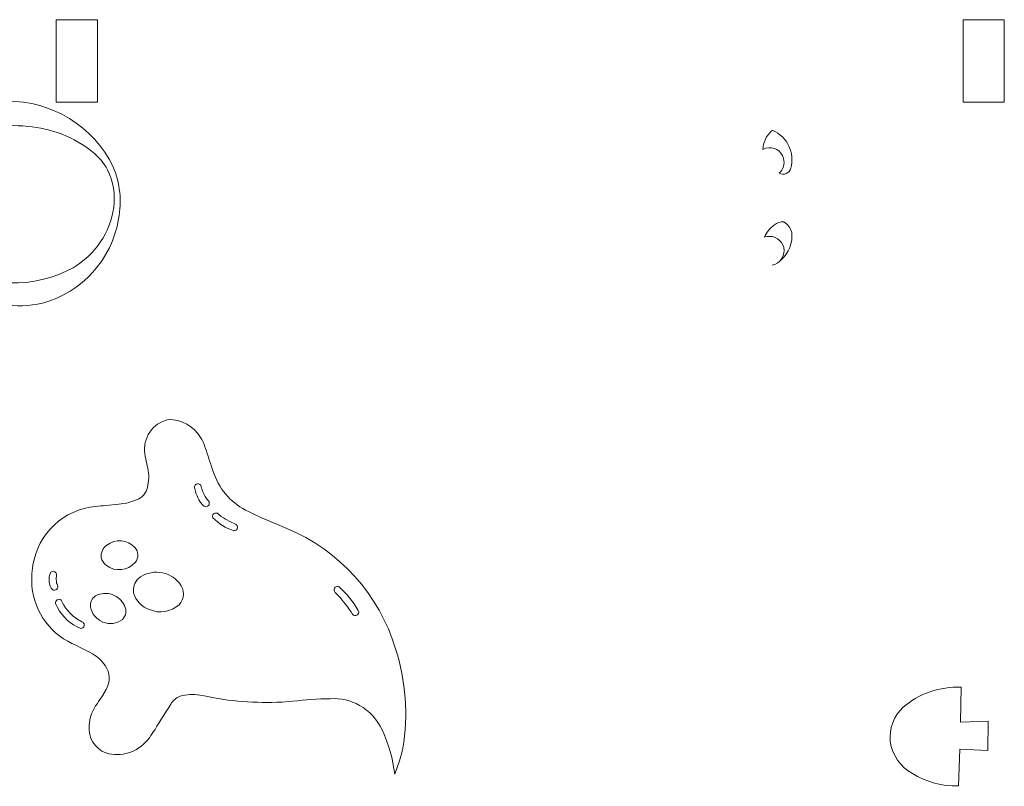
# Model space of a CAD drawing. Header units: millimetres. Extents: x -357 to 413, y -199 to 390.
# Tile 94 of 256: x -128 to -56, y 42 to 97. Entities that reach past the tile are written whole.
import ezdxf

# ---------------------------------------------------------------- set-up
doc = ezdxf.new("R2010")
doc.units = ezdxf.units.MM
doc.header["$MEASUREMENT"] = 0
doc.layers.add('Layer 1', color=7, linetype='Continuous')

msp = doc.modelspace()

# ---------------------------------------------------------------- linework, layer by layer
at = {"layer": 'Layer 1', "color": 173, "lineweight": 0}
for points in [[(-125.0662, 97.4875), (-125.0662, 97.4875), (-125.0662, 91.4875), (-125.0662, 91.4875), (-125.0662, 91.4875), (-125.0662, 91.4875), (-122.0662, 91.4875), (-122.0662, 91.4875), (-122.0662, 91.4875), (-122.0662, 91.4875), (-122.0662, 97.4875), (-122.0662, 97.4875), (-122.0662, 97.4875), (-122.0662, 97.4875), (-125.0662, 97.4875), (-125.0662, 97.4875)], [(-59.0663, 97.4875), (-59.0663, 97.4875), (-59.0663, 91.4875), (-59.0663, 91.4875), (-59.0663, 91.4875), (-59.0663, 91.4875), (-56.0663, 91.4875), (-56.0663, 91.4875), (-56.0663, 91.4875), (-56.0663, 91.4875), (-56.0663, 97.4875), (-56.0663, 97.4875), (-56.0663, 97.4875), (-56.0663, 97.4875), (-59.0663, 97.4875), (-59.0663, 97.4875)]]:
    msp.add_open_spline(points, degree=3, knots=[0, 0, 0, 0, 0.2, 0.2, 0.2, 0.2, 0.4, 0.4, 0.4, 0.4, 0.6, 0.6, 0.6, 0.6, 1, 1, 1, 1], dxfattribs=at)
at = {"layer": 'Layer 1', "color": 140, "lineweight": 0}
for points, knots in [([(-135.4671, 83.1372), (-135.1669, 81.6703), (-134.2418, 80.4074), (-132.9343, 79.6775), (-132.9343, 79.6775), (-130.1643, 77.9714), (-126.6932, 77.8787), (-123.8362, 79.4348), (-123.8362, 79.4348), (-122.239, 80.3784), (-121.15, 81.9891), (-120.8699, 83.823), (-120.8699, 83.823), (-120.7548, 84.7642), (-120.9109, 85.7189), (-121.3211, 86.5737), (-121.3211, 86.5737), (-121.5882, 87.0662), (-121.9537, 87.4983), (-122.395, 87.8433), (-122.395, 87.8433), (-123.7462, 88.9425), (-125.4023, 89.6006), (-127.1394, 89.7285), (-127.1394, 89.7285), (-128.955, 89.9332), (-130.7883, 89.5522), (-132.3716, 88.6404), (-132.3716, 88.6404), (-133.6054, 87.8761), (-134.4191, 86.5874), (-134.5779, 85.1448), (-134.5779, 85.1448), (-134.6521, 84.1533), (-134.3323, 83.1731), (-133.6878, 82.416), (-133.6878, 82.416), (-133.2757, 81.9879), (-132.7427, 81.6958), (-132.1599, 81.5796), (-132.1599, 81.5796), (-131.5154, 81.5015), (-130.9131, 81.9152), (-130.7569, 82.5454), (-130.7569, 82.5454), (-130.5328, 83.2179), (-130.8148, 83.9548), (-131.4307, 84.3057), (-131.4307, 84.3057), (-131.7353, 84.4235), (-132.0814, 84.3311), (-132.2844, 84.0752), (-132.2844, 84.0752), (-132.5349, 83.7456), (-132.5679, 83.299), (-132.3653, 82.938), (-132.3653, 82.938), (-132.3153, 82.9159), (-132.2617, 82.903), (-132.2071, 82.9026), (-132.2071, 82.9026), (-132.015, 83.0494), (-131.8705, 83.249), (-131.7876, 83.4761), (-131.7876, 83.4761), (-131.7876, 83.4761), (-131.7071, 83.6416), (-131.7071, 83.6416), (-131.7071, 83.6416), (-131.7071, 83.6416), (-131.6521, 83.6111), (-131.6521, 83.6111), (-131.6521, 83.6111), (-131.6521, 83.6111), (-131.6021, 83.5747), (-131.6021, 83.5747), (-131.6021, 83.5747), (-131.6021, 83.5747), (-131.5581, 83.5313), (-131.5581, 83.5313), (-131.5581, 83.5313), (-131.4285, 83.3907), (-131.4014, 83.1866), (-131.4727, 83.0093), (-131.4727, 83.0093), (-131.6575, 82.757), (-131.947, 82.6021), (-132.2593, 82.5857), (-132.2593, 82.5857), (-132.7321, 82.6783), (-133.0911, 83.0659), (-133.1453, 83.5447), (-133.1453, 83.5447), (-133.1693, 83.7976), (-133.0644, 84.0449), (-132.8716, 84.2105), (-132.8716, 84.2105), (-132.6475, 84.462), (-132.3643, 84.6543), (-132.0464, 84.7659), (-132.0464, 84.7659), (-131.0871, 84.8929), (-130.1646, 84.3502), (-129.8096, 83.45), (-129.8096, 83.45), (-129.6156, 82.8101), (-129.8504, 82.1185), (-130.3921, 81.7266), (-130.3921, 81.7266), (-131.2339, 81.0153), (-132.4544, 80.9762), (-133.3389, 81.6335), (-133.3389, 81.6335), (-134.6169, 82.4838), (-135.3095, 83.9795), (-135.1311, 85.5042), (-135.1311, 85.5042), (-135.0285, 86.8215), (-134.4892, 88.0669), (-133.5994, 89.0437), (-133.5994, 89.0437), (-132.3725, 90.536), (-130.5766, 91.4468), (-128.6477, 91.5552), (-128.6477, 91.5552), (-125.3682, 91.5951), (-122.3608, 89.7388), (-120.926, 86.7896), (-120.926, 86.7896), (-120.4146, 85.5935), (-120.2759, 84.271), (-120.5283, 82.9949), (-120.5283, 82.9949), (-121.0085, 80.0383), (-123.178, 77.6388), (-126.0713, 76.864), (-126.0713, 76.864), (-127.9727, 76.4342), (-129.9666, 76.7352), (-131.656, 77.7078), (-131.656, 77.7078), (-133.7061, 78.8246), (-135.2107, 80.7308), (-135.8196, 82.9846), (-135.8196, 82.9846), (-135.8196, 82.9846), (-135.4671, 83.1372), (-135.4671, 83.1372)], [0, 0, 0, 0, 0.0263158, 0.0263158, 0.0263158, 0.0263158, 0.0526316, 0.0526316, 0.0526316, 0.0526316, 0.0789474, 0.0789474, 0.0789474, 0.0789474, 0.1052632, 0.1052632, 0.1052632, 0.1052632, 0.1315789, 0.1315789, 0.1315789, 0.1315789, 0.1578947, 0.1578947, 0.1578947, 0.1578947, 0.1842105, 0.1842105, 0.1842105, 0.1842105, 0.2105263, 0.2105263, 0.2105263, 0.2105263, 0.2368421, 0.2368421, 0.2368421, 0.2368421, 0.2631579, 0.2631579, 0.2631579, 0.2631579, 0.2894737, 0.2894737, 0.2894737, 0.2894737, 0.3157895, 0.3157895, 0.3157895, 0.3157895, 0.3421053, 0.3421053, 0.3421053, 0.3421053, 0.3684211, 0.3684211, 0.3684211, 0.3684211, 0.3947368, 0.3947368, 0.3947368, 0.3947368, 0.4210526, 0.4210526, 0.4210526, 0.4210526, 0.4473684, 0.4473684, 0.4473684, 0.4473684, 0.4736842, 0.4736842, 0.4736842, 0.4736842, 0.5, 0.5, 0.5, 0.5, 0.5263158, 0.5263158, 0.5263158, 0.5263158, 0.5526316, 0.5526316, 0.5526316, 0.5526316, 0.5789474, 0.5789474, 0.5789474, 0.5789474, 0.6052632, 0.6052632, 0.6052632, 0.6052632, 0.6315789, 0.6315789, 0.6315789, 0.6315789, 0.6578947, 0.6578947, 0.6578947, 0.6578947, 0.6842105, 0.6842105, 0.6842105, 0.6842105, 0.7105263, 0.7105263, 0.7105263, 0.7105263, 0.7368421, 0.7368421, 0.7368421, 0.7368421, 0.7631579, 0.7631579, 0.7631579, 0.7631579, 0.7894737, 0.7894737, 0.7894737, 0.7894737, 0.8157895, 0.8157895, 0.8157895, 0.8157895, 0.8421053, 0.8421053, 0.8421053, 0.8421053, 0.8684211, 0.8684211, 0.8684211, 0.8684211, 0.8947368, 0.8947368, 0.8947368, 0.8947368, 0.9210526, 0.9210526, 0.9210526, 0.9210526, 0.9473684, 0.9473684, 0.9473684, 0.9473684, 1, 1, 1, 1]), ([(-73.5335, 88.1039), (-73.5335, 88.1039), (-73.4203, 88.14), (-73.4203, 88.14), (-73.4203, 88.14), (-72.8602, 88.2854), (-72.287, 87.9552), (-72.1317, 87.3978), (-72.1317, 87.3978), (-72.0239, 87.0071), (-72.1483, 86.5892), (-72.4518, 86.3204), (-72.4518, 86.3204), (-72.2929, 86.2367), (-72.1049, 86.2285), (-71.9395, 86.2983), (-71.9395, 86.2983), (-71.7741, 86.3682), (-71.6488, 86.5085), (-71.5987, 86.681), (-71.5987, 86.681), (-71.3006, 87.7944), (-71.8547, 88.9595), (-72.9063, 89.4313), (-72.9063, 89.4313), (-72.941, 89.4384), (-72.9748, 89.4244), (-73.0025, 89.4025), (-73.0025, 89.4025), (-73.3828, 89.0514), (-73.614, 88.5679), (-73.6485, 88.0514), (-73.6485, 88.0514), (-73.6485, 88.0514), (-73.5335, 88.1039), (-73.5335, 88.1039)], [0, 0, 0, 0, 0.1, 0.1, 0.1, 0.1, 0.2, 0.2, 0.2, 0.2, 0.3, 0.3, 0.3, 0.3, 0.4, 0.4, 0.4, 0.4, 0.5, 0.5, 0.5, 0.5, 0.6, 0.6, 0.6, 0.6, 0.7, 0.7, 0.7, 0.7, 0.8, 0.8, 0.8, 0.8, 1, 1, 1, 1]), ([(-73.3456, 81.7076), (-73.3456, 81.7076), (-73.1527, 81.7255), (-73.1527, 81.7255), (-73.1527, 81.7255), (-72.5814, 81.728), (-72.1115, 81.2764), (-72.0912, 80.7054), (-72.0912, 80.7054), (-72.0821, 80.1863), (-72.4425, 79.7336), (-72.9505, 79.6263), (-72.9505, 79.6263), (-72.697, 79.6742), (-72.4702, 79.8146), (-72.3146, 80.0204), (-72.3146, 80.0204), (-71.7345, 80.5117), (-71.4431, 81.2636), (-71.5404, 82.0175), (-71.5404, 82.0175), (-71.6231, 82.3347), (-71.8279, 82.6063), (-72.11, 82.7733), (-72.11, 82.7733), (-72.3611, 82.8025), (-72.6125, 82.722), (-72.8004, 82.5529), (-72.8004, 82.5529), (-73.1217, 82.3283), (-73.3736, 82.0181), (-73.5272, 81.6574), (-73.5272, 81.6574), (-73.5272, 81.6574), (-73.3456, 81.7076), (-73.3456, 81.7076)], [0, 0, 0, 0, 0.1, 0.1, 0.1, 0.1, 0.2, 0.2, 0.2, 0.2, 0.3, 0.3, 0.3, 0.3, 0.4, 0.4, 0.4, 0.4, 0.5, 0.5, 0.5, 0.5, 0.6, 0.6, 0.6, 0.6, 0.7, 0.7, 0.7, 0.7, 0.8, 0.8, 0.8, 0.8, 1, 1, 1, 1]), ([(-126.8418, 57.0021), (-126.8226, 57.267), (-126.7936, 57.5311), (-126.7549, 57.7938), (-126.7549, 57.7938), (-126.3999, 60.1019), (-124.5153, 61.869), (-122.1892, 62.0753), (-122.1892, 62.0753), (-121.9453, 62.1046), (-121.7007, 62.1268), (-121.4556, 62.1422), (-121.4556, 62.1422), (-121.4556, 62.1422), (-120.5146, 62.2299), (-120.5146, 62.2299), (-120.5146, 62.2299), (-120.0085, 62.2855), (-119.5142, 62.4198), (-119.0496, 62.6281), (-119.0496, 62.6281), (-118.6884, 62.8359), (-118.4435, 63.2), (-118.3901, 63.6132), (-118.3901, 63.6132), (-118.295, 64.0839), (-118.3124, 64.5703), (-118.4397, 65.0333), (-118.4397, 65.0333), (-118.4815, 65.2592), (-118.5298, 65.4836), (-118.5845, 65.7067), (-118.5845, 65.7067), (-118.5845, 65.7067), (-118.6169, 65.8954), (-118.6169, 65.8954), (-118.6169, 65.8954), (-118.791, 67.0468), (-118.0459, 68.1371), (-116.9099, 68.3929), (-116.9099, 68.3929), (-115.947, 68.4251), (-115.0447, 67.9242), (-114.5625, 67.0902), (-114.5625, 67.0902), (-114.4427, 66.9027), (-114.3425, 66.7034), (-114.2644, 66.495), (-114.2644, 66.495), (-114.0921, 65.985), (-113.9224, 65.4721), (-113.7568, 64.9598), (-113.7568, 64.9598), (-113.7568, 64.9598), (-113.5581, 64.423), (-113.5581, 64.423), (-113.5581, 64.423), (-113.1266, 63.2174), (-112.227, 62.2369), (-111.063, 61.7033), (-111.063, 61.7033), (-110.6907, 61.5077), (-110.3093, 61.3298), (-109.9202, 61.1703), (-109.9202, 61.1703), (-109.9202, 61.1703), (-108.2773, 60.4818), (-108.2773, 60.4818), (-108.2773, 60.4818), (-104.4615, 58.89), (-101.5589, 55.6729), (-100.3665, 51.714), (-100.3665, 51.714), (-99.6136, 49.3798), (-99.4307, 46.8995), (-99.8328, 44.4801), (-99.8328, 44.4801), (-99.8944, 44.2008), (-99.9709, 43.9251), (-100.0618, 43.6539), (-100.0618, 43.6539), (-100.0618, 43.6539), (-100.4263, 42.5883), (-100.4263, 42.5883), (-100.4263, 42.5883), (-100.5558, 43.7077), (-100.8644, 44.799), (-101.3403, 45.8204), (-101.3403, 45.8204), (-101.6983, 46.5674), (-102.2734, 47.1887), (-102.9907, 47.6029), (-102.9907, 47.6029), (-103.6393, 47.9641), (-104.3776, 48.1326), (-105.1186, 48.0878), (-105.1186, 48.0878), (-106.0307, 48.0779), (-106.9414, 48.0161), (-107.8464, 47.9027), (-107.8464, 47.9027), (-107.8464, 47.9027), (-108.6548, 47.8463), (-108.6548, 47.8463), (-108.6548, 47.8463), (-110.5432, 47.7498), (-112.4362, 47.8987), (-114.2864, 48.2892), (-114.2864, 48.2892), (-114.2864, 48.2892), (-114.6118, 48.34), (-114.6118, 48.34), (-114.6118, 48.34), (-115.0884, 48.4309), (-115.5799, 48.4042), (-116.0439, 48.2626), (-116.0439, 48.2626), (-116.3336, 48.156), (-116.5776, 47.9522), (-116.7309, 47.6842), (-116.7309, 47.6842), (-117.1231, 47.0802), (-117.5034, 46.4688), (-117.8718, 45.85), (-117.8718, 45.85), (-118.0126, 45.6525), (-118.1498, 45.4525), (-118.2837, 45.2501), (-118.2837, 45.2501), (-118.2837, 45.2501), (-118.4175, 45.0787), (-118.4175, 45.0787), (-118.4175, 45.0787), (-119.1496, 44.1908), (-120.3387, 43.8231), (-121.4448, 44.1408), (-121.4448, 44.1408), (-122.2555, 44.4447), (-122.7559, 45.2606), (-122.6614, 46.1212), (-122.6614, 46.1212), (-122.6404, 46.7111), (-122.4322, 47.2789), (-122.0659, 47.7416), (-122.0659, 47.7416), (-121.9449, 47.9285), (-121.8218, 48.1141), (-121.6968, 48.2982), (-121.6968, 48.2982), (-121.6968, 48.2982), (-121.4292, 48.7555), (-121.4292, 48.7555), (-121.4292, 48.7555), (-121.1024, 49.2988), (-121.1342, 49.9851), (-121.508, 50.4972), (-121.508, 50.4972), (-121.7299, 50.8547), (-122.0436, 51.1461), (-122.416, 51.3419), (-122.416, 51.3419), (-122.909, 51.6237), (-123.4159, 51.8805), (-123.935, 52.1107), (-123.935, 52.1107), (-123.935, 52.1107), (-124.219, 52.2682), (-124.219, 52.2682), (-124.219, 52.2682), (-125.9267, 53.2147), (-126.9449, 55.0524), (-126.8418, 57.0021)], [0, 0, 0, 0, 0.0227273, 0.0227273, 0.0227273, 0.0227273, 0.0454545, 0.0454545, 0.0454545, 0.0454545, 0.0681818, 0.0681818, 0.0681818, 0.0681818, 0.0909091, 0.0909091, 0.0909091, 0.0909091, 0.1136364, 0.1136364, 0.1136364, 0.1136364, 0.1363636, 0.1363636, 0.1363636, 0.1363636, 0.1590909, 0.1590909, 0.1590909, 0.1590909, 0.1818182, 0.1818182, 0.1818182, 0.1818182, 0.2045455, 0.2045455, 0.2045455, 0.2045455, 0.2272727, 0.2272727, 0.2272727, 0.2272727, 0.25, 0.25, 0.25, 0.25, 0.2727273, 0.2727273, 0.2727273, 0.2727273, 0.2954545, 0.2954545, 0.2954545, 0.2954545, 0.3181818, 0.3181818, 0.3181818, 0.3181818, 0.3409091, 0.3409091, 0.3409091, 0.3409091, 0.3636364, 0.3636364, 0.3636364, 0.3636364, 0.3863636, 0.3863636, 0.3863636, 0.3863636, 0.4090909, 0.4090909, 0.4090909, 0.4090909, 0.4318182, 0.4318182, 0.4318182, 0.4318182, 0.4545455, 0.4545455, 0.4545455, 0.4545455, 0.4772727, 0.4772727, 0.4772727, 0.4772727, 0.5, 0.5, 0.5, 0.5, 0.5227273, 0.5227273, 0.5227273, 0.5227273, 0.5454545, 0.5454545, 0.5454545, 0.5454545, 0.5681818, 0.5681818, 0.5681818, 0.5681818, 0.5909091, 0.5909091, 0.5909091, 0.5909091, 0.6136364, 0.6136364, 0.6136364, 0.6136364, 0.6363636, 0.6363636, 0.6363636, 0.6363636, 0.6590909, 0.6590909, 0.6590909, 0.6590909, 0.6818182, 0.6818182, 0.6818182, 0.6818182, 0.7045455, 0.7045455, 0.7045455, 0.7045455, 0.7272727, 0.7272727, 0.7272727, 0.7272727, 0.75, 0.75, 0.75, 0.75, 0.7727273, 0.7727273, 0.7727273, 0.7727273, 0.7954545, 0.7954545, 0.7954545, 0.7954545, 0.8181818, 0.8181818, 0.8181818, 0.8181818, 0.8409091, 0.8409091, 0.8409091, 0.8409091, 0.8636364, 0.8636364, 0.8636364, 0.8636364, 0.8863636, 0.8863636, 0.8863636, 0.8863636, 0.9090909, 0.9090909, 0.9090909, 0.9090909, 0.9318182, 0.9318182, 0.9318182, 0.9318182, 0.9545455, 0.9545455, 0.9545455, 0.9545455, 1, 1, 1, 1]), ([(-114.9997, 63.4237), (-114.9101, 63.0239), (-114.7463, 62.6445), (-114.5164, 62.3055), (-114.5164, 62.3055), (-114.4332, 62.1925), (-114.3196, 62.1061), (-114.1907, 62.0509), (-114.1907, 62.0509), (-114.0834, 62.0513), (-113.985, 62.1099), (-113.9326, 62.2035), (-113.9326, 62.2035), (-113.8921, 62.3453), (-113.9541, 62.4928), (-114.0747, 62.5773), (-114.0747, 62.5773), (-114.0747, 62.5773), (-114.2226, 62.7938), (-114.2226, 62.7938), (-114.2226, 62.7938), (-114.3638, 63.0529), (-114.472, 63.3286), (-114.5444, 63.6146), (-114.5444, 63.6146), (-114.5444, 63.6146), (-114.6172, 63.6818), (-114.6172, 63.6818), (-114.6172, 63.6818), (-114.7214, 63.7578), (-114.8655, 63.7295), (-114.9455, 63.6283), (-114.9455, 63.6283), (-114.9684, 63.6001), (-114.9849, 63.5675), (-114.9963, 63.5331), (-114.9963, 63.5331), (-115.0059, 63.4974), (-115.0057, 63.4602), (-114.9997, 63.4237)], [0, 0, 0, 0, 0.0909091, 0.0909091, 0.0909091, 0.0909091, 0.1818182, 0.1818182, 0.1818182, 0.1818182, 0.2727273, 0.2727273, 0.2727273, 0.2727273, 0.3636364, 0.3636364, 0.3636364, 0.3636364, 0.4545455, 0.4545455, 0.4545455, 0.4545455, 0.5454545, 0.5454545, 0.5454545, 0.5454545, 0.6363636, 0.6363636, 0.6363636, 0.6363636, 0.7272727, 0.7272727, 0.7272727, 0.7272727, 0.8181818, 0.8181818, 0.8181818, 0.8181818, 1, 1, 1, 1]), ([(-113.6824, 61.296), (-113.6824, 61.296), (-113.6658, 61.2477), (-113.6658, 61.2477), (-113.6658, 61.2477), (-113.238, 60.8232), (-112.7179, 60.5034), (-112.1462, 60.3129), (-112.1462, 60.3129), (-112.1462, 60.3129), (-112.0915, 60.3163), (-112.0915, 60.3163), (-112.0915, 60.3163), (-112.0915, 60.3163), (-112.0388, 60.3292), (-112.0388, 60.3292), (-112.0388, 60.3292), (-112.0388, 60.3292), (-111.9897, 60.3517), (-111.9897, 60.3517), (-111.9897, 60.3517), (-111.9897, 60.3517), (-111.9458, 60.3842), (-111.9458, 60.3842), (-111.9458, 60.3842), (-111.8699, 60.4608), (-111.8478, 60.5784), (-111.9009, 60.6718), (-111.9009, 60.6718), (-111.9009, 60.6718), (-111.9617, 60.7562), (-111.9617, 60.7562), (-111.9617, 60.7562), (-112.0978, 60.839), (-112.2418, 60.9078), (-112.3914, 60.9625), (-112.3914, 60.9625), (-112.3914, 60.9625), (-112.7417, 61.1532), (-112.7417, 61.1532), (-112.7417, 61.1532), (-112.9499, 61.2798), (-113.1488, 61.421), (-113.3374, 61.5753), (-113.3374, 61.5753), (-113.3374, 61.5753), (-113.4321, 61.5936), (-113.4321, 61.5936), (-113.4321, 61.5936), (-113.4321, 61.5936), (-113.4814, 61.5905), (-113.4814, 61.5905), (-113.4814, 61.5905), (-113.4814, 61.5905), (-113.5288, 61.5773), (-113.5288, 61.5773), (-113.5288, 61.5773), (-113.6421, 61.5321), (-113.7118, 61.4143), (-113.6824, 61.296)], [0, 0, 0, 0, 0.0625, 0.0625, 0.0625, 0.0625, 0.125, 0.125, 0.125, 0.125, 0.1875, 0.1875, 0.1875, 0.1875, 0.25, 0.25, 0.25, 0.25, 0.3125, 0.3125, 0.3125, 0.3125, 0.375, 0.375, 0.375, 0.375, 0.4375, 0.4375, 0.4375, 0.4375, 0.5, 0.5, 0.5, 0.5, 0.5625, 0.5625, 0.5625, 0.5625, 0.625, 0.625, 0.625, 0.625, 0.6875, 0.6875, 0.6875, 0.6875, 0.75, 0.75, 0.75, 0.75, 0.8125, 0.8125, 0.8125, 0.8125, 0.875, 0.875, 0.875, 0.875, 1, 1, 1, 1]), ([(-121.7869, 58.3666), (-121.7394, 58.1303), (-121.6045, 57.9208), (-121.4101, 57.7782), (-121.4101, 57.7782), (-120.7606, 57.2975), (-119.8514, 57.3932), (-119.3147, 57.9972), (-119.3147, 57.9972), (-119.0536, 58.3206), (-119.0609, 58.7858), (-119.3381, 59.0953), (-119.3381, 59.0953), (-119.8696, 59.669), (-120.7515, 59.7415), (-121.3689, 59.2616), (-121.3689, 59.2616), (-121.6664, 59.066), (-121.8295, 58.7201), (-121.7869, 58.3666)], [0, 0, 0, 0, 0.1666667, 0.1666667, 0.1666667, 0.1666667, 0.3333333, 0.3333333, 0.3333333, 0.3333333, 0.5, 0.5, 0.5, 0.5, 0.6666667, 0.6666667, 0.6666667, 0.6666667, 1, 1, 1, 1]), ([(-125.5652, 56.6266), (-125.5781, 56.391), (-125.4843, 56.163), (-125.3152, 55.9984), (-125.3152, 55.9984), (-125.3152, 55.9984), (-125.251, 55.9774), (-125.251, 55.9774), (-125.251, 55.9774), (-125.251, 55.9774), (-125.1826, 55.9757), (-125.1826, 55.9757), (-125.1826, 55.9757), (-125.1187, 55.989), (-125.0615, 56.0216), (-125.0117, 56.0636), (-125.0117, 56.0636), (-125.0117, 56.0636), (-124.9707, 56.1349), (-124.9707, 56.1349), (-124.9707, 56.1349), (-124.9707, 56.1349), (-124.9502, 56.213), (-124.9502, 56.213), (-124.9502, 56.213), (-124.9481, 56.3099), (-124.9773, 56.4052), (-125.0312, 56.4857), (-125.0312, 56.4857), (-125.0312, 56.4857), (-125.0539, 56.6456), (-125.0539, 56.6456), (-125.0539, 56.6456), (-125.0682, 56.8065), (-125.0624, 56.9684), (-125.0403, 57.1283), (-125.0403, 57.1283), (-125.0403, 57.1283), (-125.0681, 57.2206), (-125.0681, 57.2206), (-125.0681, 57.2206), (-125.1072, 57.2726), (-125.1571, 57.3154), (-125.2131, 57.3485), (-125.2131, 57.3485), (-125.2131, 57.3485), (-125.279, 57.3619), (-125.279, 57.3619), (-125.279, 57.3619), (-125.279, 57.3619), (-125.3445, 57.3544), (-125.3445, 57.3544), (-125.3445, 57.3544), (-125.3868, 57.3392), (-125.4244, 57.3145), (-125.4595, 57.2865), (-125.4595, 57.2865), (-125.5758, 57.0872), (-125.6157, 56.8517), (-125.5652, 56.6266)], [0, 0, 0, 0, 0.0625, 0.0625, 0.0625, 0.0625, 0.125, 0.125, 0.125, 0.125, 0.1875, 0.1875, 0.1875, 0.1875, 0.25, 0.25, 0.25, 0.25, 0.3125, 0.3125, 0.3125, 0.3125, 0.375, 0.375, 0.375, 0.375, 0.4375, 0.4375, 0.4375, 0.4375, 0.5, 0.5, 0.5, 0.5, 0.5625, 0.5625, 0.5625, 0.5625, 0.625, 0.625, 0.625, 0.625, 0.6875, 0.6875, 0.6875, 0.6875, 0.75, 0.75, 0.75, 0.75, 0.8125, 0.8125, 0.8125, 0.8125, 0.875, 0.875, 0.875, 0.875, 1, 1, 1, 1]), ([(-119.428, 55.7982), (-119.2756, 55.2183), (-118.8392, 54.7555), (-118.2693, 54.5692), (-118.2693, 54.5692), (-117.5469, 54.2623), (-116.7127, 54.3969), (-116.1233, 54.9152), (-116.1233, 54.9152), (-115.7083, 55.3538), (-115.6963, 56.036), (-116.0942, 56.4901), (-116.0942, 56.4901), (-116.4486, 56.9354), (-116.9663, 57.2205), (-117.532, 57.2821), (-117.532, 57.2821), (-118.0977, 57.3438), (-118.6646, 57.1769), (-119.1064, 56.8182), (-119.1064, 56.8182), (-119.3717, 56.5497), (-119.4931, 56.1701), (-119.428, 55.7982)], [0, 0, 0, 0, 0.1428571, 0.1428571, 0.1428571, 0.1428571, 0.2857143, 0.2857143, 0.2857143, 0.2857143, 0.4285714, 0.4285714, 0.4285714, 0.4285714, 0.5714286, 0.5714286, 0.5714286, 0.5714286, 0.7142857, 0.7142857, 0.7142857, 0.7142857, 1, 1, 1, 1]), ([(-104.821, 55.9056), (-104.821, 55.9056), (-104.7627, 55.8251), (-104.7627, 55.8251), (-104.7627, 55.8251), (-104.7627, 55.8251), (-104.3845, 55.4327), (-104.3845, 55.4327), (-104.3845, 55.4327), (-104.0644, 55.056), (-103.77, 54.6582), (-103.5034, 54.2418), (-103.5034, 54.2418), (-103.5034, 54.2418), (-103.4338, 54.1703), (-103.4338, 54.1703), (-103.4338, 54.1703), (-103.4338, 54.1703), (-103.3513, 54.1344), (-103.3513, 54.1344), (-103.3513, 54.1344), (-103.2329, 54.1108), (-103.1154, 54.1705), (-103.0596, 54.2775), (-103.0596, 54.2775), (-103.0296, 54.3554), (-103.0367, 54.4423), (-103.0796, 54.5138), (-103.0796, 54.5138), (-103.4653, 55.15), (-103.9377, 55.7295), (-104.4829, 56.2357), (-104.4829, 56.2357), (-104.5756, 56.2683), (-104.6774, 56.2537), (-104.7573, 56.1967), (-104.7573, 56.1967), (-104.8411, 56.1242), (-104.8696, 56.0051), (-104.821, 55.9056)], [0, 0, 0, 0, 0.0909091, 0.0909091, 0.0909091, 0.0909091, 0.1818182, 0.1818182, 0.1818182, 0.1818182, 0.2727273, 0.2727273, 0.2727273, 0.2727273, 0.3636364, 0.3636364, 0.3636364, 0.3636364, 0.4545455, 0.4545455, 0.4545455, 0.4545455, 0.5454545, 0.5454545, 0.5454545, 0.5454545, 0.6363636, 0.6363636, 0.6363636, 0.6363636, 0.7272727, 0.7272727, 0.7272727, 0.7272727, 0.8181818, 0.8181818, 0.8181818, 0.8181818, 1, 1, 1, 1]), ([(-124.9805, 54.7186), (-124.605, 54.0278), (-124.0027, 53.4878), (-123.2751, 53.1896), (-123.2751, 53.1896), (-123.2174, 53.1941), (-123.1659, 53.219), (-123.1142, 53.2445), (-123.1142, 53.2445), (-123.1142, 53.2445), (-123.053, 53.3151), (-123.053, 53.3151), (-123.053, 53.3151), (-123.053, 53.3151), (-123.0203, 53.3993), (-123.0203, 53.3993), (-123.0203, 53.3993), (-123.0203, 53.3993), (-123.0195, 53.4889), (-123.0195, 53.4889), (-123.0195, 53.4889), (-123.0425, 53.5519), (-123.0792, 53.6091), (-123.136, 53.6461), (-123.136, 53.6461), (-123.2239, 53.7108), (-123.3176, 53.7675), (-123.4194, 53.807), (-123.4194, 53.807), (-123.4194, 53.807), (-123.6638, 53.9723), (-123.6638, 53.9723), (-123.6638, 53.9723), (-124.108, 54.3073), (-124.4656, 54.7438), (-124.7043, 55.2462), (-124.7043, 55.2462), (-124.7043, 55.2462), (-124.7844, 55.3002), (-124.7844, 55.3002), (-124.7844, 55.3002), (-124.7844, 55.3002), (-124.8301, 55.3187), (-124.8301, 55.3187), (-124.8301, 55.3187), (-124.8301, 55.3187), (-124.904, 55.3143), (-124.904, 55.3143), (-124.904, 55.3143), (-124.904, 55.3143), (-124.9988, 55.2777), (-124.9988, 55.2777), (-124.9988, 55.2777), (-125.0805, 55.2183), (-125.1246, 55.1228), (-125.1267, 55.0221), (-125.1267, 55.0221), (-125.1267, 55.0221), (-124.9805, 54.7186), (-124.9805, 54.7186)], [0, 0, 0, 0, 0.0625, 0.0625, 0.0625, 0.0625, 0.125, 0.125, 0.125, 0.125, 0.1875, 0.1875, 0.1875, 0.1875, 0.25, 0.25, 0.25, 0.25, 0.3125, 0.3125, 0.3125, 0.3125, 0.375, 0.375, 0.375, 0.375, 0.4375, 0.4375, 0.4375, 0.4375, 0.5, 0.5, 0.5, 0.5, 0.5625, 0.5625, 0.5625, 0.5625, 0.625, 0.625, 0.625, 0.625, 0.6875, 0.6875, 0.6875, 0.6875, 0.75, 0.75, 0.75, 0.75, 0.8125, 0.8125, 0.8125, 0.8125, 0.875, 0.875, 0.875, 0.875, 1, 1, 1, 1]), ([(-122.5681, 54.7684), (-122.4772, 54.2689), (-122.1355, 53.8514), (-121.6638, 53.6637), (-121.6638, 53.6637), (-121.1921, 53.476), (-120.657, 53.5446), (-120.248, 53.8453), (-120.248, 53.8453), (-119.9741, 54.1097), (-119.9108, 54.5253), (-120.0923, 54.86), (-120.0923, 54.86), (-120.27, 55.2394), (-120.5941, 55.5308), (-120.9906, 55.666), (-120.9906, 55.666), (-121.3872, 55.8014), (-121.8217, 55.769), (-122.1924, 55.5736), (-122.1924, 55.5736), (-122.4548, 55.3933), (-122.5993, 55.0853), (-122.5681, 54.7684)], [0, 0, 0, 0, 0.1428571, 0.1428571, 0.1428571, 0.1428571, 0.2857143, 0.2857143, 0.2857143, 0.2857143, 0.4285714, 0.4285714, 0.4285714, 0.4285714, 0.5714286, 0.5714286, 0.5714286, 0.5714286, 0.7142857, 0.7142857, 0.7142857, 0.7142857, 1, 1, 1, 1]), ([(-64.3719, 44.9669), (-64.2156, 43.986), (-63.6222, 43.1292), (-62.7589, 42.6378), (-62.7589, 42.6378), (-61.7503, 42.0263), (-60.5877, 41.7163), (-59.4085, 41.7448), (-59.4085, 41.7448), (-59.4085, 41.7448), (-59.3031, 44.4164), (-59.3031, 44.4164), (-59.3031, 44.4164), (-59.3031, 44.4164), (-57.2562, 44.3204), (-57.2562, 44.3204), (-57.2562, 44.3204), (-57.2562, 44.3204), (-57.2298, 46.4435), (-57.2298, 46.4435), (-57.2298, 46.4435), (-57.2298, 46.4435), (-59.2621, 46.3754), (-59.2621, 46.3754), (-59.2621, 46.3754), (-59.2621, 46.3754), (-59.2076, 48.9276), (-59.2076, 48.9276), (-59.2076, 48.9276), (-60.7501, 48.9918), (-62.2597, 48.4697), (-63.433, 47.4664), (-63.433, 47.4664), (-64.1116, 46.8207), (-64.4575, 45.8998), (-64.3719, 44.9669)], [0, 0, 0, 0, 0.1, 0.1, 0.1, 0.1, 0.2, 0.2, 0.2, 0.2, 0.3, 0.3, 0.3, 0.3, 0.4, 0.4, 0.4, 0.4, 0.5, 0.5, 0.5, 0.5, 0.6, 0.6, 0.6, 0.6, 0.7, 0.7, 0.7, 0.7, 0.8, 0.8, 0.8, 0.8, 1, 1, 1, 1])]:
    msp.add_open_spline(points, degree=3, knots=knots, dxfattribs=at)

doc.saveas('drawing.dxf')
